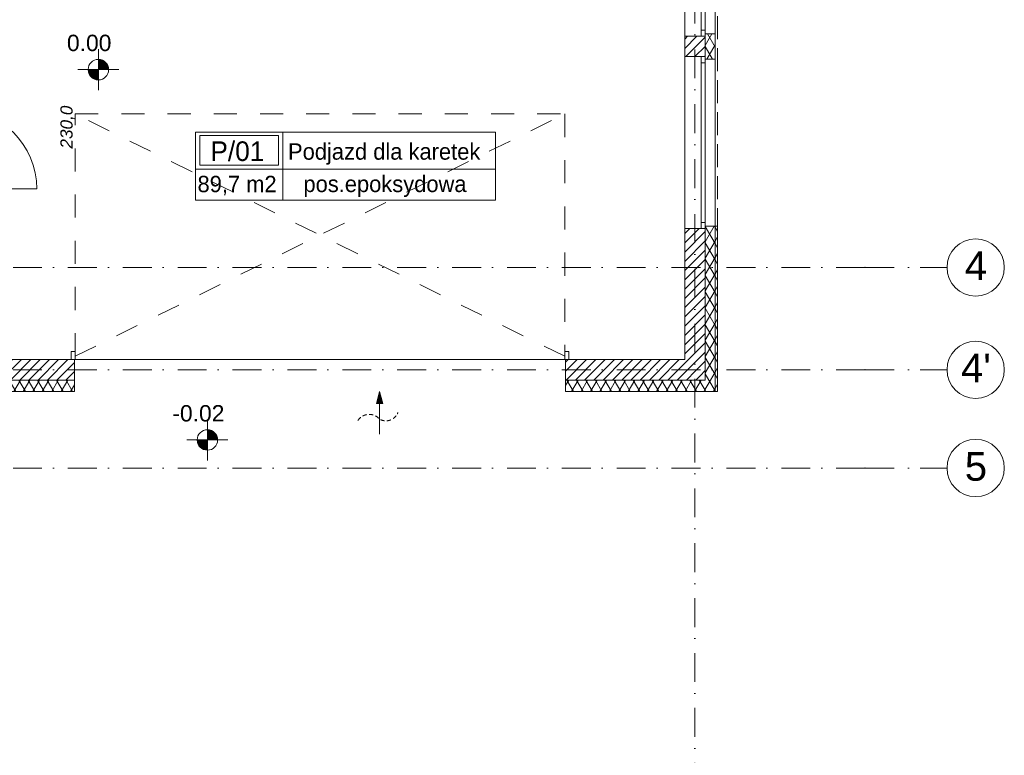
# Model space of a CAD drawing. Header units: millimetres. Extents: x -4612887 to -4536833, y -5457376 to -5415716.
# Tile 138 of 144: x -4562185 to -4550157, y -5435874 to -5426887. Entities that reach past the tile are written whole.
import ezdxf

# ---------------------------------------------------------------- set-up
doc = ezdxf.new("R2010")
doc.units = ezdxf.units.MM
doc.header["$MEASUREMENT"] = 0
for name, pattern in [('Krawędzie ukryte', [391.222223, 282.222223, -109]), ('Kropki i Kreski', [670.277762, 352.777767, -176.388884, 0, -141.111112]), ('Przerywana', [564.444447, 282.222223, -282.222223]), ('Przerywana b. gesta (2)', [80, 50, -30])]:
    doc.linetypes.add(name, pattern=pattern)
for name, color, linetype, lineweight in [('Linie', 8, 'Continuous', 18), ('Osie', 8, 'Continuous', 18), ('Strefy', 8, 'Continuous', 18), ('Wymiarowanie', 8, 'Continuous', 18), ('Ściany', 8, 'Continuous', 18), ('Ściany zewnętrzne', 255, 'Continuous', 18)]:
    doc.layers.add(name, color=color, linetype=linetype, lineweight=lineweight)
doc.styles.add('GENERATED_STYLE_1', font='arial.ttf')
doc.styles.add('GENERATED_STYLE_2', font='ariali.ttf')
doc.styles.add('GENERATED_STYLE_3', font='txt')
doc.styles.add('GENERATED_STYLE_4', font='txt')
pattern_1 = [(60, (-4559356.9, -5416807.61), (-86.60254, 50), []), (120, (-4559356.9, -5416807.61), (86.60254, 50), [])]
pattern_2 = [(45, (-4559356.9, -5416807.61), (-56.56854, 56.56854), [])]

# ---------------------------------------------------------------- blocks, each defined once
blk = doc.blocks.new('Linia_23', base_point=(-4557788, -5431429))
at = {"layer": 'Ściany', "linetype": 'Continuous', "lineweight": 0}
blk.add_hatch(color=151, dxfattribs=at).paths.add_polyline_path([(-4557788, -5431429), (-4557828, -5431578), (-4557748, -5431578)])
at = {"layer": 'Ściany', "color": 151, "linetype": 'Continuous', "lineweight": 0}
for p, q in [((-4557788, -5431429), (-4557828, -5431578)), ((-4557788, -5431429), (-4557748, -5431578)), ((-4557748, -5431578), (-4557828, -5431578)), ((-4557788, -5431578), (-4557788, -5431952))]:
    blk.add_line(p, q, dxfattribs=at)
blk = doc.blocks.new('Koty wysokościowe_9', base_point=(-4559892, -5432021))
at = {"layer": 'Wymiarowanie', "linetype": 'Continuous'}
for points in [[(-4559892, -5432021), (-4559767, -5432021), (-4559776, -5431974), (-4559803, -5431933), (-4559844, -5431906), (-4559892, -5431896)], [(-4559892, -5432021), (-4560017, -5432021), (-4560007, -5432069), (-4559980, -5432110), (-4559940, -5432137), (-4559892, -5432146)]]:
    blk.add_hatch(color=256, dxfattribs=at).paths.add_polyline_path(points)
for p, q in [((-4559892, -5432271), (-4559892, -5431771)), ((-4560142, -5432021), (-4559642, -5432021))]:
    blk.add_line(p, q, dxfattribs=at)
blk.add_circle((-4559892, -5432021), 125, dxfattribs=at)
at = {"layer": 'Wymiarowanie', "insert": (-4560321, -5431798), "char_height": 200, "attachment_point": 7, "style": 'GENERATED_STYLE_1'}
blk.add_mtext('{-0.02}', dxfattribs=at)
blk = doc.blocks.new('Koty wysokościowe_15', base_point=(-4561224, -5427498))
at = {"layer": 'Wymiarowanie', "linetype": 'Continuous'}
for points in [[(-4561224, -5427498), (-4561099, -5427498), (-4561109, -5427450), (-4561136, -5427409), (-4561176, -5427382), (-4561224, -5427373)], [(-4561224, -5427498), (-4561349, -5427498), (-4561340, -5427546), (-4561312, -5427586), (-4561272, -5427613), (-4561224, -5427623)]]:
    blk.add_hatch(color=256, dxfattribs=at).paths.add_polyline_path(points)
for p, q in [((-4561224, -5427748), (-4561224, -5427248)), ((-4561474, -5427498), (-4560974, -5427498))]:
    blk.add_line(p, q, dxfattribs=at)
blk.add_circle((-4561224, -5427498), 125, dxfattribs=at)
at = {"layer": 'Wymiarowanie', "insert": (-4561608, -5427274), "char_height": 200, "attachment_point": 7, "style": 'GENERATED_STYLE_1'}
blk.add_mtext('{0.00}', dxfattribs=at)

msp = doc.modelspace()

# ---------------------------------------------------------------- hatches: boundary and pattern name
at = {"layer": 'Ściany', "linetype": 'Continuous'}
h = msp.add_hatch(dxfattribs=at)
h.set_pattern_fill('IZOLACJA_MIĘKKA', color=8, style=0, pattern_type=2)
h.set_pattern_definition(pattern_1)
h.paths.add_polyline_path([(-4553660.8, -5431429.1), (-4553660.8, -5429409.1), (-4553690.8, -5429409.1), (-4553690.8, -5431429.1)])
at = {"layer": 'Ściany zewnętrzne', "linetype": 'Continuous'}
h = msp.add_hatch(dxfattribs=at)
h.set_pattern_fill('BLOCZKI_CERAMICZNE', color=8, style=0, pattern_type=2)
h.set_pattern_definition(pattern_2)
h.paths.add_polyline_path([(-4553860.8, -5427089.1), (-4554060.8, -5427089.1), (-4554060.8, -5427339.1), (-4553860.8, -5427339.1), (-4553810.8, -5427339.1), (-4553810.8, -5427089.1)])
h = msp.add_hatch(dxfattribs=at)
h.set_pattern_fill('IZOLACJA_MIĘKKA', color=8, style=0, pattern_type=2)
h.set_pattern_definition(pattern_1)
h.paths.add_polyline_path([(-4553810.8, -5427059.1), (-4553810.8, -5427089.1), (-4553810.8, -5427339.1), (-4553810.8, -5427369.1), (-4553690.8, -5427369.1), (-4553690.8, -5427059.1)])
h = msp.add_hatch(dxfattribs=at)
h.set_pattern_fill('IZOLACJA_MIĘKKA', color=8, style=0, pattern_type=2)
h.set_pattern_definition(pattern_1)
h.paths.add_polyline_path([(-4553690.8, -5429409.1), (-4553810.8, -5429409.1), (-4553810.8, -5429439.1), (-4553810.8, -5431289.1), (-4553690.8, -5431289.1)])
h = msp.add_hatch(dxfattribs=at)
h.set_pattern_fill('BLOCZKI_CERAMICZNE', color=8, style=0, pattern_type=2)
h.set_pattern_definition(pattern_2)
h.paths.add_polyline_path([(-4554060.8, -5431039.1), (-4553810.8, -5431039.1), (-4553810.8, -5429439.1), (-4553860.8, -5429439.1), (-4554060.8, -5429439.1)])
h = msp.add_hatch(dxfattribs=at)
h.set_pattern_fill('BLOCZKI_CERAMICZNE', color=8, style=0, pattern_type=2)
h.set_pattern_definition(pattern_2)
h.paths.add_polyline_path([(-4562560.7, -5431039.1), (-4562560.7, -5431289.1), (-4561517, -5431289.1), (-4561517, -5431039.1)])
h = msp.add_hatch(dxfattribs=at)
h.set_pattern_fill('BLOCZKI_CERAMICZNE', color=8, style=0, pattern_type=2)
h.set_pattern_definition(pattern_2)
h.paths.add_polyline_path([(-4555517, -5431039.1), (-4555517, -5431289.1), (-4554060.8, -5431289.1), (-4554060.8, -5431039.1)])
h = msp.add_hatch(dxfattribs=at)
h.set_pattern_fill('BLOCZKI_CERAMICZNE', color=8, style=0, pattern_type=2)
h.set_pattern_definition(pattern_2)
h.paths.add_polyline_path([(-4553810.8, -5431289.1), (-4553810.8, -5431039.1), (-4554060.8, -5431039.1), (-4553823.6, -5431289.1)])
h = msp.add_hatch(dxfattribs=at)
h.set_pattern_fill('BLOCZKI_CERAMICZNE', color=8, style=0, pattern_type=2)
h.set_pattern_definition(pattern_2)
h.paths.add_polyline_path([(-4554060.8, -5431289.1), (-4553823.6, -5431289.1), (-4554060.8, -5431039.1)])
h = msp.add_hatch(dxfattribs=at)
h.set_pattern_fill('IZOLACJA_MIĘKKA', color=8, style=0, pattern_type=2)
h.set_pattern_definition(pattern_1)
h.paths.add_polyline_path([(-4562810.7, -5431429.1), (-4561517, -5431429.1), (-4561517, -5431289.1), (-4562720.9, -5431289.1)])
h = msp.add_hatch(dxfattribs=at)
h.set_pattern_fill('IZOLACJA_MIĘKKA', color=8, style=0, pattern_type=2)
h.set_pattern_definition(pattern_1)
h.paths.add_polyline_path([(-4555517, -5431429.1), (-4553810.8, -5431429.1), (-4553810.8, -5431302.6), (-4553823.6, -5431289.1), (-4555517, -5431289.1)])
h = msp.add_hatch(dxfattribs=at)
h.set_pattern_fill('IZOLACJA_MIĘKKA', color=256, style=0, pattern_type=2)
h.set_pattern_definition(pattern_1)
h.paths.add_polyline_path([(-4553823.6, -5431289.1), (-4553810.8, -5431302.6), (-4553810.8, -5431289.1)])
h = msp.add_hatch(dxfattribs=at)
h.set_pattern_fill('IZOLACJA_MIĘKKA', color=8, style=0, pattern_type=2)
h.set_pattern_definition(pattern_1)
h.paths.add_polyline_path([(-4553690.8, -5431429.1), (-4553690.8, -5431289.1), (-4553810.8, -5431289.1), (-4553810.8, -5431302.6)])
h = msp.add_hatch(dxfattribs=at)
h.set_pattern_fill('IZOLACJA_MIĘKKA', color=8, style=0, pattern_type=2)
h.set_pattern_definition(pattern_1)
h.paths.add_polyline_path([(-4553810.8, -5431429.1), (-4553690.8, -5431429.1), (-4553810.8, -5431302.6)])

# ---------------------------------------------------------------- linework, layer by layer
at = {"layer": 'Linie', "color": 8, "linetype": 'Przerywana b. gesta (2)', "flags": 128}
msp.add_lwpolyline([(-4558052.8, -5431782.2, -0.4987754), (-4557787.7, -5431768.4, 0.4571438), (-4557565.6, -5431687.1)], format="xyb", dxfattribs=at)
at = {"layer": 'Osie', "color": 8, "linetype": 'Kropki i Kreski'}
for p, q in [((-4553935.8, -5455088.8), (-4553935.8, -5418373.7)), ((-4551857, -5429914.1), (-4607179.5, -5429914.1)), ((-4551857, -5429914.1), (-4550857, -5429914.1)), ((-4551857, -5431164.1), (-4607179.5, -5431164.1)), ((-4551857, -5431164.1), (-4550857, -5431164.1)), ((-4551857, -5432364.1), (-4607179.5, -5432364.1)), ((-4551857, -5432364.1), (-4550857, -5432364.1))]:
    msp.add_line(p, q, dxfattribs=at)
at = {"layer": 'Osie', "color": 8, "linetype": 'Continuous'}
for centre in [(-4550507, -5429914.1), (-4550507, -5431164.1), (-4550507, -5432364.1)]:
    msp.add_circle(centre, 350, dxfattribs=at)
at = {"layer": 'Osie', "color": 8, "linetype": 'Kropki i Kreski'}
for p in [(-4551857, -5429914.1), (-4551857, -5429914.1), (-4551857, -5431164.1), (-4551857, -5431164.1), (-4551857, -5432364.1), (-4551857, -5432364.1)]:
    msp.add_point(p, dxfattribs=at)
at = {"layer": 'Strefy', "color": 8, "linetype": 'Continuous'}
for p, q in [((-4560038.2, -5428261.9), (-4556371.9, -5428261.9)), ((-4560038.2, -5429090.2), (-4560038.2, -5428261.9)), ((-4559984.8, -5428303.3), (-4559022.4, -5428303.3)), ((-4559984.8, -5428664.8), (-4559984.8, -5428303.3)), ((-4559022.4, -5428303.3), (-4559022.4, -5428664.8)), ((-4558968.9, -5428261.9), (-4558968.9, -5429090.2)), ((-4556371.9, -5428261.9), (-4556371.9, -5429090.2)), ((-4559022.4, -5428664.8), (-4559984.8, -5428664.8)), ((-4560038.2, -5428713.7), (-4556371.9, -5428713.7)), ((-4556371.9, -5429090.2), (-4560038.2, -5429090.2))]:
    msp.add_line(p, q, dxfattribs=at)
at = {"layer": 'Ściany', "color": 8, "linetype": 'Krawędzie ukryte', "flags": 128}
for points in [[(-4553690.8, -5422669.1), (-4553690.8, -5431429.1)], [(-4553660.8, -5431429.1), (-4553660.8, -5422669.1)], [(-4553690.8, -5431429.1), (-4553660.8, -5431429.1)]]:
    msp.add_lwpolyline(points, dxfattribs=at)
at = {"layer": 'Ściany', "color": 8, "linetype": 'Continuous', "flags": 128}
for points in [[(-4553660.8, -5429409.1), (-4553690.8, -5429409.1)], [(-4553690.8, -5429409.1), (-4553690.8, -5431429.1)], [(-4553660.8, -5431429.1), (-4553660.8, -5429409.1)], [(-4553690.8, -5431429.1), (-4553660.8, -5431429.1)]]:
    msp.add_lwpolyline(points, dxfattribs=at)
at = {"layer": 'Ściany zewnętrzne', "color": 8, "linetype": 'Continuous'}
for p, q in [((-4554060.8, -5424989.1), (-4554060.8, -5427089.1)), ((-4553860.8, -5425064.1), (-4553860.8, -5427014.1)), ((-4553810.8, -5427014.1), (-4553810.8, -5425064.1)), ((-4553690.8, -5425019.1), (-4553690.8, -5427059.1)), ((-4553810.8, -5427014.1), (-4553860.8, -5427014.1)), ((-4553860.8, -5427014.1), (-4553860.8, -5427089.1)), ((-4553810.8, -5427089.1), (-4553810.8, -5427014.1)), ((-4553860.8, -5427089.1), (-4554060.8, -5427089.1)), ((-4553810.8, -5427089.1), (-4553860.8, -5427089.1)), ((-4553810.8, -5427089.1), (-4553860.8, -5427089.1)), ((-4553690.8, -5427059.1), (-4553810.8, -5427059.1)), ((-4553810.8, -5427059.1), (-4553810.8, -5427089.1)), ((-4553810.8, -5427059.1), (-4553810.8, -5427089.1)), ((-4553810.8, -5427339.1), (-4553810.8, -5427089.1)), ((-4553860.8, -5427339.1), (-4554060.8, -5427339.1)), ((-4554060.8, -5429439.1), (-4554060.8, -5427339.1)), ((-4553810.8, -5427339.1), (-4553860.8, -5427339.1)), ((-4553860.8, -5427414.1), (-4553860.8, -5427339.1)), ((-4553810.8, -5427339.1), (-4553860.8, -5427339.1)), ((-4553810.8, -5427369.1), (-4553810.8, -5427339.1)), ((-4553810.8, -5427339.1), (-4553810.8, -5427414.1)), ((-4553810.8, -5427369.1), (-4553810.8, -5427339.1)), ((-4553690.8, -5427369.1), (-4553810.8, -5427369.1)), ((-4553690.8, -5429409.1), (-4553690.8, -5427369.1)), ((-4553810.8, -5427414.1), (-4553860.8, -5427414.1)), ((-4553860.8, -5429364.1), (-4553860.8, -5427414.1)), ((-4553810.8, -5427414.1), (-4553810.8, -5429364.1)), ((-4562950.7, -5428955.6), (-4561975.7, -5428955.6)), ((-4553860.8, -5429439.1), (-4553860.8, -5429364.1)), ((-4553860.8, -5429364.1), (-4553810.8, -5429364.1)), ((-4553810.8, -5429364.1), (-4553810.8, -5429439.1)), ((-4553690.8, -5429409.1), (-4553810.8, -5429409.1)), ((-4553810.8, -5429409.1), (-4553810.8, -5429439.1)), ((-4553810.8, -5429409.1), (-4553810.8, -5429439.1)), ((-4553860.8, -5429439.1), (-4554060.8, -5429439.1)), ((-4553810.8, -5429439.1), (-4553860.8, -5429439.1)), ((-4553810.8, -5429439.1), (-4553860.8, -5429439.1)), ((-4553810.8, -5431039.1), (-4553810.8, -5429439.1)), ((-4561507, -5430939.1), (-4561557, -5430939.1)), ((-4561557, -5430939.1), (-4561557, -5431039.1)), ((-4561507, -5431039.1), (-4561507, -5430939.1)), ((-4555477, -5430939.1), (-4555527, -5430939.1)), ((-4555527, -5430939.1), (-4555527, -5431039.1)), ((-4555477, -5431039.1), (-4555477, -5430939.1)), ((-4561557, -5431039.1), (-4561507, -5431039.1)), ((-4561517, -5431289.1), (-4561517, -5431039.1)), ((-4555527, -5431039.1), (-4561507, -5431039.1)), ((-4555527, -5431039.1), (-4555477, -5431039.1)), ((-4555517, -5431289.1), (-4555517, -5431039.1)), ((-4553810.8, -5431289.1), (-4553810.8, -5431039.1)), ((-4562560.7, -5431289.1), (-4561517, -5431289.1)), ((-4561517, -5431429.1), (-4561517, -5431289.1)), ((-4555517, -5431289.1), (-4554060.8, -5431289.1)), ((-4555517, -5431429.1), (-4555517, -5431289.1)), ((-4554060.8, -5431289.1), (-4553823.6, -5431289.1)), ((-4553823.6, -5431289.1), (-4553810.8, -5431289.1))]:
    msp.add_line(p, q, dxfattribs=at)
at = {"layer": 'Ściany zewnętrzne', "color": 8, "linetype": 'Przerywana'}
for p, q in [((-4561507, -5430999.1), (-4561507, -5428039.1)), ((-4561507, -5428039.1), (-4555527, -5428039.1)), ((-4555527, -5430999.1), (-4561507, -5428039.1)), ((-4561507, -5430999.1), (-4555527, -5428039.1)), ((-4555527, -5428039.1), (-4555527, -5430999.1))]:
    msp.add_line(p, q, dxfattribs=at)
at = {"layer": 'Ściany zewnętrzne', "color": 8, "linetype": 'Continuous', "flags": 128}
for points in [[(-4554060.8, -5427089.1), (-4554060.8, -5427339.1)], [(-4553690.8, -5427369.1), (-4553690.8, -5427059.1)], [(-4553690.8, -5431289.1), (-4553690.8, -5429409.1)], [(-4554060.8, -5429439.1), (-4554060.8, -5431039.1)], [(-4561517, -5431039.1), (-4562560.7, -5431039.1)], [(-4554060.8, -5431039.1), (-4555517, -5431039.1)], [(-4553690.8, -5431429.1), (-4553690.8, -5431289.1)], [(-4562810.7, -5431429.1), (-4561517, -5431429.1)], [(-4555517, -5431429.1), (-4553690.8, -5431429.1)]]:
    msp.add_lwpolyline(points, dxfattribs=at)
at = {"layer": 'Ściany zewnętrzne', "color": 8, "linetype": 'Continuous'}
msp.add_arc((-4562950.7, -5428955.6), 975, 0, 90, dxfattribs=at)

# ---------------------------------------------------------------- block references
at = {"layer": 'Wymiarowanie', "color": 8}
for name, p in [('Koty wysokościowe_15', (-4561224, -5427497.7)), ('Koty wysokościowe_9', (-4559891.7, -5432021.5))]:
    msp.add_blockref(name, p, dxfattribs=at)
at = {"layer": 'Ściany', "color": 8, "linetype": 'Continuous'}
msp.add_blockref('Linia_23', (-4557787.7, -5431429.1), dxfattribs=at)

# ---------------------------------------------------------------- texts
at = {"layer": 'Osie', "color": 8, "linetype": 'Continuous', "char_height": 350, "attachment_point": 4, "style": 'GENERATED_STYLE_1'}
for s, insert in [('{4}', (-4550639.9, -5429894.1)), ("{4'}", (-4550686.3, -5431144.1)), ('{5}', (-4550639.9, -5432347))]:
    msp.add_mtext(s, dxfattribs=dict(at, insert=insert))
at = {"layer": 'Strefy', "color": 8, "linetype": 'Continuous', "attachment_point": 4}
for s, insert, char_height, style in [('{P/01}', (-4559856, -5428495.6), 240, 'GENERATED_STYLE_4'), ('{Podjazd dla karetek}', (-4558907.1, -5428528), 200, 'GENERATED_STYLE_3'), ('{89,7 m2}', (-4560012.8, -5428913.3), 200, 'GENERATED_STYLE_3'), ('{pos.epoksydowa}', (-4558718.9, -5428923.5), 200, 'GENERATED_STYLE_3')]:
    msp.add_mtext(s, dxfattribs=dict(at, insert=insert, char_height=char_height, style=style))
at = {"layer": 'Wymiarowanie', "color": 8, "linetype": 'Continuous', "insert": (-4561510.4, -5428462.1), "char_height": 150, "attachment_point": 7, "rotation": 90, "style": 'GENERATED_STYLE_2'}
msp.add_mtext('{230,0}', dxfattribs=at)

doc.saveas('drawing.dxf')
